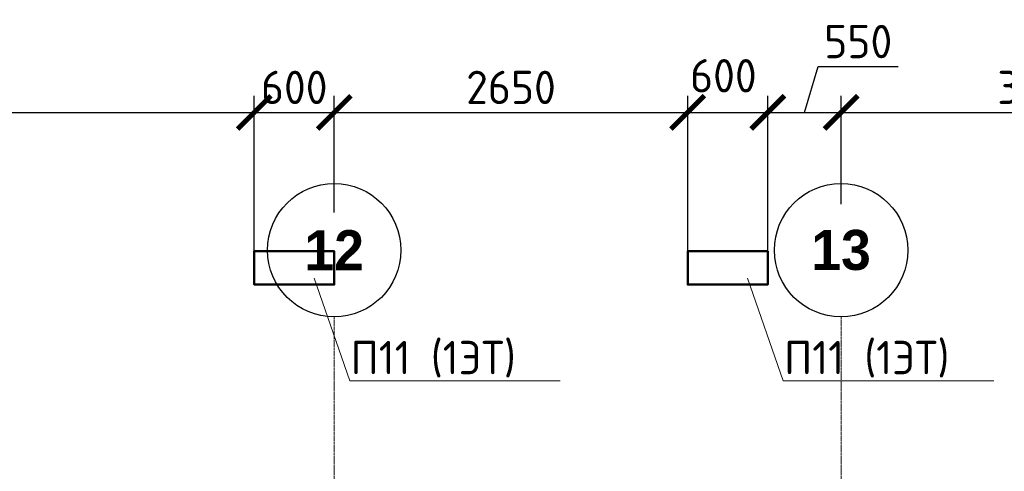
# Model space of a CAD drawing. Header units: millimetres. Extents: x 263826 to 1718326, y -423071 to 70137.
# Tile 173 of 256: x 389786 to 397168, y -58546 to -55159. Entities that reach past the tile are written whole.
import ezdxf
from ezdxf import colors
from ezdxf.entities.mleader import LeaderData, LeaderLine
from ezdxf.math import Vec2, Vec3

# ---------------------------------------------------------------- set-up
doc = ezdxf.new("R2010")
doc.units = ezdxf.units.MM
doc.linetypes.add('______5', pattern=[1100, 800, -100, 100, -100])
doc.linetypes.add('осевая', pattern=[50.8, 31.75, -6.35, 6.35, -6.35])
for name, color, linetype, lineweight in [('Конструкции 0.5', 5, 'Continuous', 50), ('Оси', 40, '______5', 18), ('подоснова', 151, 'Continuous', 5), ('РАЗМЕРЫ', 1, 'Continuous', 9)]:
    doc.layers.add(name, color=color, linetype=linetype, lineweight=lineweight)
doc.styles.add('Century Gothic', font='GOTHIC.TTF')
doc.styles.add('GOST-2.304_Type-B', font='GOST_Common.ttf')
doc.dimstyles.new('СПДС', dxfattribs={"dimscale": 100, "dimtxt": 2.5, "dimasz": 2.5, "dimexe": 1.25, "dimexo": 0, "dimtad": 1, "dimdec": 0, "dimtxsty": 'GOST-2.304_Type-B', "dimblk": 'ARCHTICK', "dimcen": 2.5, "dimdle": 2, "dimadec": 0, "dimazin": 2, "dimtfac": 0.75, "dimtdec": 0, "dimtmove": 1, "dimatfit": 3, "dimfxl": 1, "dimtolj": 1, "dimarcsym": 1})

# ---------------------------------------------------------------- blocks, each defined once
blk = doc.blocks.new('_ArchTick')
at = {"color": 0, "linetype": 'ByBlock', "const_width": 0.15}
blk.add_lwpolyline([(-0.5, -0.5), (0.5, 0.5)], dxfattribs=at)
blk = doc.blocks.new('*D3211')
at = {"layer": 'DEFPOINTS', "color": 0, "transparency": 16777216}
for p in [(391544.1, -55854.2), (386844.1, -56896.1, 3100), (391544.1, -56896.1, 3100)]:
    blk.add_point(p, dxfattribs=at)
at = {"layer": 'РАЗМЕРЫ', "color": 0, "lineweight": -2, "transparency": 16777216}
for p, q in [((386844.1, -56896.1), (386844.1, -55729.2)), ((391544.1, -56896.1), (391544.1, -55729.2)), ((386644.1, -55854.2), (391744.1, -55854.2))]:
    blk.add_line(p, q, dxfattribs=at)
at = {"layer": 'РАЗМЕРЫ', "color": 0, "lineweight": -2, "transparency": 16777216, "xscale": 250, "yscale": 250, "zscale": 250, "rotation": 180}
blk.add_blockref('_ArchTick', (386844.1, -55854.2), dxfattribs=at)
at = {"layer": 'РАЗМЕРЫ', "color": 0, "lineweight": -2, "transparency": 16777216, "xscale": 250, "yscale": 250, "zscale": 250}
blk.add_blockref('_ArchTick', (391544.1, -55854.2), dxfattribs=at)
at = {"layer": 'РАЗМЕРЫ', "color": 0, "lineweight": 0, "transparency": 16777216, "insert": (389194.1, -55666.7), "char_height": 250, "attachment_point": 5, "style": 'GOST-2.304_Type-B'}
blk.add_mtext('\\A1;4700', dxfattribs=at)
blk = doc.blocks.new('*D3212')
at = {"layer": 'DEFPOINTS', "color": 0, "transparency": 16777216}
for p in [(392144.3, -55854.2), (392144.3, -56603.8, 3100), (391544.1, -56896.1, 3100)]:
    blk.add_point(p, dxfattribs=at)
at = {"layer": 'РАЗМЕРЫ', "color": 0, "lineweight": -2, "transparency": 16777216}
for p, q in [((391544.1, -56896.1), (391544.1, -55729.2)), ((392144.3, -56603.8), (392144.3, -55729.2)), ((391344.1, -55854.2), (392344.3, -55854.2))]:
    blk.add_line(p, q, dxfattribs=at)
at = {"layer": 'РАЗМЕРЫ', "color": 0, "lineweight": -2, "transparency": 16777216, "xscale": 250, "yscale": 250, "zscale": 250, "rotation": 180}
blk.add_blockref('_ArchTick', (391544.1, -55854.2), dxfattribs=at)
at = {"layer": 'РАЗМЕРЫ', "color": 0, "lineweight": -2, "transparency": 16777216, "xscale": 250, "yscale": 250, "zscale": 250}
blk.add_blockref('_ArchTick', (392144.3, -55854.2), dxfattribs=at)
at = {"layer": 'РАЗМЕРЫ', "color": 0, "lineweight": 0, "transparency": 16777216, "insert": (391844.2, -55666.7), "char_height": 250, "attachment_point": 5, "style": 'GOST-2.304_Type-B'}
blk.add_mtext('\\A1;600', dxfattribs=at)
blk = doc.blocks.new('*D3213')
at = {"layer": 'DEFPOINTS', "color": 0, "transparency": 16777216}
for p in [(394794.1, -55854.2), (392144.3, -56603.8, 3100), (394794.1, -56896.1, 3100)]:
    blk.add_point(p, dxfattribs=at)
at = {"layer": 'РАЗМЕРЫ', "color": 0, "lineweight": -2, "transparency": 16777216}
for p, q in [((392144.3, -56603.8), (392144.3, -55729.2)), ((394794.1, -56896.1), (394794.1, -55729.2)), ((391944.3, -55854.2), (394994.1, -55854.2))]:
    blk.add_line(p, q, dxfattribs=at)
at = {"layer": 'РАЗМЕРЫ', "color": 0, "lineweight": -2, "transparency": 16777216, "xscale": 250, "yscale": 250, "zscale": 250, "rotation": 180}
blk.add_blockref('_ArchTick', (392144.3, -55854.2), dxfattribs=at)
at = {"layer": 'РАЗМЕРЫ', "color": 0, "lineweight": -2, "transparency": 16777216, "xscale": 250, "yscale": 250, "zscale": 250}
blk.add_blockref('_ArchTick', (394794.1, -55854.2), dxfattribs=at)
at = {"layer": 'РАЗМЕРЫ', "color": 0, "lineweight": 0, "transparency": 16777216, "insert": (393469.2, -55666.7), "char_height": 250, "attachment_point": 5, "style": 'GOST-2.304_Type-B'}
blk.add_mtext('\\A1;2650', dxfattribs=at)
blk = doc.blocks.new('*D3214')
at = {"layer": 'DEFPOINTS', "color": 0, "transparency": 16777216}
for p in [(395394.1, -55854.2), (394794.1, -56896.1, 3100), (395394.1, -56896.1, 3100)]:
    blk.add_point(p, dxfattribs=at)
at = {"layer": 'РАЗМЕРЫ', "color": 0, "lineweight": -2, "transparency": 16777216}
for p, q in [((394794.1, -56896.1), (394794.1, -55729.2)), ((395394.1, -56896.1), (395394.1, -55729.2)), ((394594.1, -55854.2), (395594.1, -55854.2))]:
    blk.add_line(p, q, dxfattribs=at)
at = {"layer": 'РАЗМЕРЫ', "color": 0, "lineweight": -2, "transparency": 16777216, "xscale": 250, "yscale": 250, "zscale": 250, "rotation": 180}
blk.add_blockref('_ArchTick', (394794.1, -55854.2), dxfattribs=at)
at = {"layer": 'РАЗМЕРЫ', "color": 0, "lineweight": -2, "transparency": 16777216, "xscale": 250, "yscale": 250, "zscale": 250}
blk.add_blockref('_ArchTick', (395394.1, -55854.2), dxfattribs=at)
at = {"layer": 'РАЗМЕРЫ', "color": 0, "lineweight": 0, "transparency": 16777216, "insert": (395061.6, -55579.4), "char_height": 250, "attachment_point": 5, "style": 'GOST-2.304_Type-B'}
blk.add_mtext('\\A1;600', dxfattribs=at)
blk = doc.blocks.new('*D3215')
at = {"layer": 'DEFPOINTS', "color": 0, "transparency": 16777216}
for p in [(395944.3, -55854.2), (395944.3, -56542.8, 3100), (395394.1, -56896.1, 3100)]:
    blk.add_point(p, dxfattribs=at)
at = {"layer": 'РАЗМЕРЫ', "color": 0, "lineweight": -2, "transparency": 16777216}
for p, q in [((395669.2, -55854.2), (395772.3, -55510.5)), ((395772.3, -55510.5), (396372.3, -55510.5)), ((395394.1, -56896.1), (395394.1, -55729.2)), ((395944.3, -56542.8), (395944.3, -55729.2)), ((395194.1, -55854.2), (396144.3, -55854.2))]:
    blk.add_line(p, q, dxfattribs=at)
at = {"layer": 'РАЗМЕРЫ', "color": 0, "lineweight": -2, "transparency": 16777216, "xscale": 250, "yscale": 250, "zscale": 250, "rotation": 180}
blk.add_blockref('_ArchTick', (395394.1, -55854.2), dxfattribs=at)
at = {"layer": 'РАЗМЕРЫ', "color": 0, "lineweight": -2, "transparency": 16777216, "xscale": 250, "yscale": 250, "zscale": 250}
blk.add_blockref('_ArchTick', (395944.3, -55854.2), dxfattribs=at)
at = {"layer": 'РАЗМЕРЫ', "color": 0, "lineweight": 0, "transparency": 16777216, "insert": (396072.3, -55323), "char_height": 250, "attachment_point": 5, "style": 'GOST-2.304_Type-B'}
blk.add_mtext('\\A1;550', dxfattribs=at)
blk = doc.blocks.new('*D3216')
at = {"layer": 'DEFPOINTS', "color": 0, "transparency": 16777216}
for p in [(398944.1, -55854.2), (395944.3, -56542.8, 3100), (398944.1, -56896.1, 3100)]:
    blk.add_point(p, dxfattribs=at)
at = {"layer": 'РАЗМЕРЫ', "color": 0, "lineweight": -2, "transparency": 16777216}
for p, q in [((395944.3, -56542.8), (395944.3, -55729.2)), ((398944.1, -56896.1), (398944.1, -55729.2)), ((395744.3, -55854.2), (399144.1, -55854.2))]:
    blk.add_line(p, q, dxfattribs=at)
at = {"layer": 'РАЗМЕРЫ', "color": 0, "lineweight": -2, "transparency": 16777216, "xscale": 250, "yscale": 250, "zscale": 250, "rotation": 180}
blk.add_blockref('_ArchTick', (395944.3, -55854.2), dxfattribs=at)
at = {"layer": 'РАЗМЕРЫ', "color": 0, "lineweight": -2, "transparency": 16777216, "xscale": 250, "yscale": 250, "zscale": 250}
blk.add_blockref('_ArchTick', (398944.1, -55854.2), dxfattribs=at)
at = {"layer": 'РАЗМЕРЫ', "color": 0, "lineweight": 0, "transparency": 16777216, "insert": (397444.2, -55666.7), "char_height": 250, "attachment_point": 5, "style": 'GOST-2.304_Type-B'}
blk.add_mtext('\\A1;3000', dxfattribs=at)
blk = doc.blocks.new('_None')
blk = doc.blocks.new('NSY101')
at = {"color": 0, "linetype": 'ByBlock', "lineweight": -2}
blk.add_circle((0, 0), 50, dxfattribs=at)
blk = doc.blocks.new('СЛОЖНЫЙ_ОБЪЕКТ_19')
at = {"layer": 'Оси', "color": 16, "linetype": 'Continuous', "lineweight": 25, "transparency": 33554687, "xscale": 9.999999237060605, "yscale": 9.999999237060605, "zscale": 9.999999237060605}
blk.add_blockref('NSY101', (41513, -989.5), dxfattribs=at)
at = {"layer": 'Оси', "color": 16, "linetype": 'Continuous', "lineweight": 25, "transparency": 33554687, "insert": (41513, -989.5), "char_height": 300, "width": 620, "attachment_point": 5, "style": 'Century Gothic'}
blk.add_mtext('\\A1;{\\fCentury Gothic|i0|b1;\\H300.000000;\\W1.000000;\\C16;12}\\P', dxfattribs=at)
blk = doc.blocks.new('СЛОЖНЫЙ_ОБЪЕКТ_20')
at = {"layer": 'Оси', "color": 16, "linetype": 'Continuous', "lineweight": 25, "transparency": 33554687, "xscale": 9.999999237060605, "yscale": 9.999999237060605, "zscale": 9.999999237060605}
blk.add_blockref('NSY101', (45313, -989.5), dxfattribs=at)
at = {"layer": 'Оси', "color": 16, "linetype": 'Continuous', "lineweight": 25, "transparency": 33554687, "insert": (45313, -989.5), "char_height": 300, "width": 620, "attachment_point": 5, "style": 'Century Gothic'}
blk.add_mtext('\\A1;{\\fCentury Gothic|i0|b1;\\H300.000000;\\W1.000000;\\C16;13}\\P', dxfattribs=at)
blk = doc.blocks.new('оси2')
at = {"layer": 'Оси', "color": 16, "linetype": 'осевая', "lineweight": 0, "ltscale": 0.5, "transparency": 33554687}
for p, q in [((1020445.5, 5465.4), (1020445.5, -20739.3)), ((1024245.5, 5465.4), (1024245.5, -20739.3))]:
    blk.add_line(p, q, dxfattribs=at)
at = {"layer": 'Оси', "color": 16, "linetype": 'Continuous', "lineweight": 25, "transparency": 33554687}
for name in ['СЛОЖНЫЙ_ОБЪЕКТ_19', 'СЛОЖНЫЙ_ОБЪЕКТ_20']:
    blk.add_blockref(name, (978932, 6954.9), dxfattribs=at)
blk = doc.blocks.new('51151')
at = {"layer": 'РАЗМЕРЫ'}
blk.add_blockref('оси2', (-620385.4, -186137.6, -560), dxfattribs=at)

msp = doc.modelspace()

# ---------------------------------------------------------------- linework, layer by layer
at = {"layer": 'Конструкции 0.5', "color": 30, "true_color": 0xf26722, "elevation": -360}
for points in [[(391544.10216, -56896.10556), (392144.10212, -56896.10556), (392144.10212, -57146.10546), (391544.10216, -57146.10546)], [(394794.10216, -56896.10556), (395394.10212, -56896.10556), (395394.10212, -57146.10546), (394794.10216, -57146.10546)]]:
    msp.add_lwpolyline(points, close=True, dxfattribs=at)

# ---------------------------------------------------------------- block references
at = {"layer": 'Конструкции 0.5', "color": 4}
msp.add_blockref('51151', (-7915.73855, 123284.35732, -559.99999), dxfattribs=at)

# ---------------------------------------------------------------- dimensions: what is measured, and where the dimension line sits
at = {"layer": 'РАЗМЕРЫ', "color": 30, "lineweight": 0, "true_color": 0xf26722}
for base, p1, p2, picture, middle in [((395944.34672, -55854.21856, -3460), (395394.10212, -56896.10556, -360), (395944.34672, -56542.82253, -360), '*D3215', (395834.84942, -55322.96856, -3460)), ((391544.10216, -55854.21856, -3460), (386844.07266, -56896.1059, -360), (391544.10216, -56896.10556, -360), '*D3211', (389194.08741, -55666.71856, -3460)), ((392144.34672, -55854.21856, -3460), (391544.10216, -56896.10556, -360), (392144.34672, -56603.80816, -360), '*D3212', (391844.22444, -55666.71856, -3460)), ((394794.10216, -55854.21856, -3460), (392144.34672, -56603.80816, -360), (394794.10216, -56896.10556, -360), '*D3213', (393469.22444, -55666.71856, -3460)), ((398944.10437, -55854.21856, -3460), (395944.34672, -56542.82253, -360), (398944.10437, -56896.10575, -360), '*D3216', (397444.22555, -55666.71856, -3460))]:
    dim = msp.add_linear_dim(base=base, p1=p1, p2=p2, dimstyle='СПДС', dxfattribs=at)
    dim.commit()
    dim.dimension.update_dxf_attribs({"geometry": picture, "text_midpoint": middle})
dim = msp.add_linear_dim(base=(395394.10212, -55854.21856, -3460), p1=(394794.10216, -56896.10556, -360), p2=(395394.10212, -56896.10556, -360), dimstyle='СПДС', dxfattribs=at)
dim.commit()
dim.dimension.update_dxf_attribs({"geometry": '*D3214', "text_midpoint": (395061.55087, -55766.86547, -3460), "dimtype": 160})

# ---------------------------------------------------------------- leaders
at = {"layer": 'подоснова', "color": 30, "ltscale": 0.3, "true_color": 0xf26722}
ml = msp.add_multileader_mtext('Standard', dxfattribs=at)
ml.set_content('П11 (1ЭТ)', color=5, style='GOST-2.304_Type-B')
ml.set_leader_properties(color=256, linetype='ByLayer', lineweight=15)
ml.set_arrow_properties(name='NONE')
ml.build(insert=Vec2(0, 0))
ml.multileader.update_dxf_attribs({"text_left_attachment_type": 6, "text_right_attachment_type": 6, "dogleg_length": 0.1, "arrow_head_size": 18})
ctx = ml.context
ctx.base_point, ctx.char_height, ctx.arrow_head_size, ctx.landing_gap_size, ctx.plane_origin = Vec3(392260.95284, -57868.04108, 2380.00001), 250, 18, 20, Vec3(384655.5307, -55440.46318, 2380.00001)
ctx.left_attachment, ctx.right_attachment, ctx.text_align_type = 6, 6, 1
notes = []
notes.append((ctx, [(0, (1, 1, 0), (392260.85284, -57868.04108, 2380.00001), (1, 0), 0.1, [(0, [(391993.22346, -57098.40562, 2380.00001)], 0, [])])]))
ctx.mtext.insert, ctx.mtext.alignment, ctx.mtext.flow_direction = Vec3(392886.25587, -57568.04108, 2380.00001), 2, 5
ml = msp.add_multileader_mtext('Standard', dxfattribs=at)
ml.set_content('П11 (1ЭТ)', color=5, style='GOST-2.304_Type-B')
ml.set_leader_properties(color=256, linetype='ByLayer', lineweight=15)
ml.set_arrow_properties(name='NONE')
ml.build(insert=Vec2(0, 0))
ml.multileader.update_dxf_attribs({"text_left_attachment_type": 6, "text_right_attachment_type": 6, "dogleg_length": 0.1, "arrow_head_size": 18})
ctx = ml.context
ctx.base_point, ctx.char_height, ctx.arrow_head_size, ctx.landing_gap_size, ctx.plane_origin = Vec3(395510.95284, -57868.04123, 2380.00001), 250, 18, 20, Vec3(387905.5307, -55440.46333, 2380.00001)
ctx.left_attachment, ctx.right_attachment, ctx.text_align_type = 6, 6, 1
notes.append((ctx, [(0, (1, 1, 0), (395510.85284, -57868.04123, 2380.00001), (1, 0), 0.1, [(0, [(395243.22346, -57098.40577, 2380.00001)], 0, [])])]))
ctx.mtext.insert, ctx.mtext.alignment, ctx.mtext.flow_direction = Vec3(396136.25587, -57568.04123, 2380.00001), 2, 5
for ctx, leaders in notes:
    for number, flags, end, landing, length, lines in leaders:
        leader = LeaderData()
        leader.index, (leader.has_last_leader_line, leader.has_dogleg_vector, leader.attachment_direction) = number, flags
        leader.last_leader_point, leader.dogleg_vector, leader.dogleg_length = Vec3(end), Vec3(landing), length
        for number, points, colour, breaks in lines:
            line = LeaderLine()
            line.index, line.vertices, line.color, line.breaks = number, Vec3.list(points), colors.encode_raw_color(colour), breaks
            leader.lines.append(line)
        ctx.leaders.append(leader)

doc.saveas('drawing.dxf')
